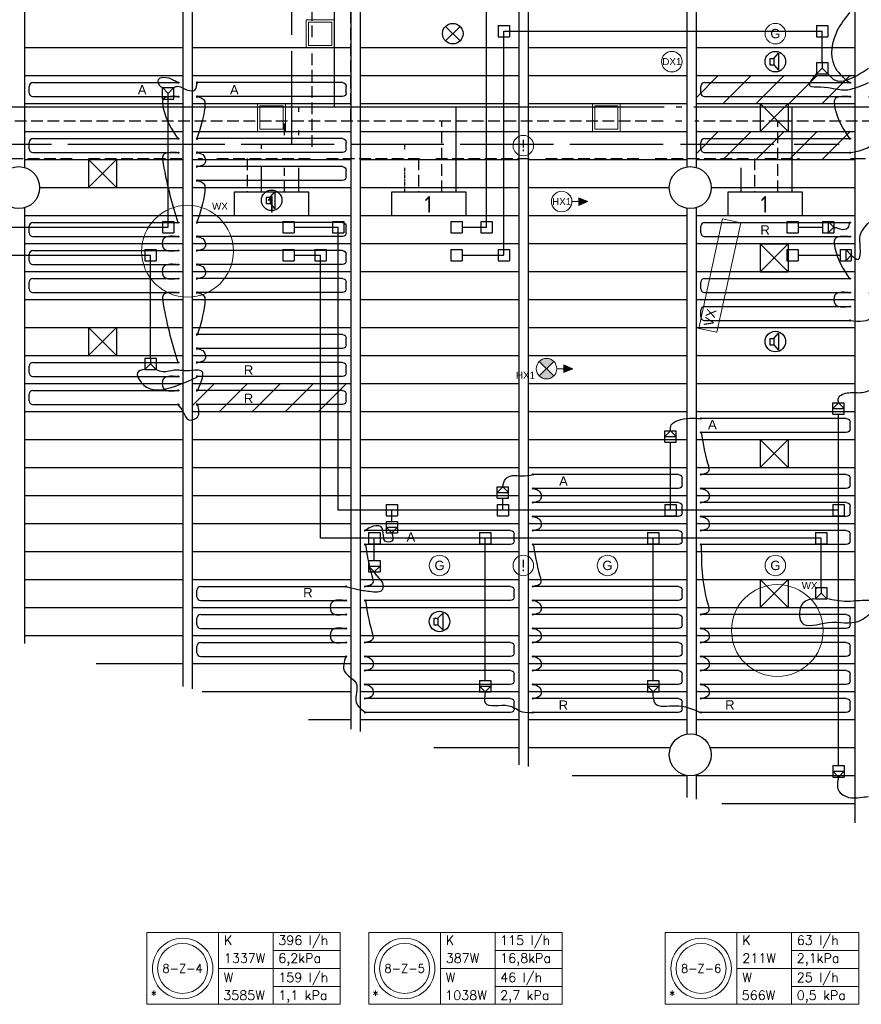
# Model space of a CAD drawing. Extents: x 2603 to 314299, y -540804 to -201914.
# Tile 5 of 15: x 151318 to 160339, y -287818 to -277266. Entities that reach past the tile are written whole.
import ezdxf
from ezdxf.enums import TextEntityAlignment as Align

# ---------------------------------------------------------------- set-up
doc = ezdxf.new("R2010")
doc.units = 0
doc.header["$LTSCALE"] = 25
for name, pattern in [('2322105', [47, 40, -7]), ('2322106', [47, 5, -2, 5, -2, 5, -2, 5, -2, 5, -2, 5, -7]), ('2322107', [2000, 1000, 1000]), ('2322108', [7, 5, -2]), ('DASHED', [0.75, 0.5, -0.25]), ('HIDDEN', [9.525, 6.35, -3.175])]:
    doc.linetypes.add(name, pattern=pattern)
for name, color, linetype in [('000Vermogens2', 7, 'CONTINUOUS'), ('60', 3, 'CONTINUOUS'), ('60-CV', 3, 'CONTINUOUS'), ('KP-achterhout', 1, 'CONTINUOUS'), ('KP-bandraster', 5, 'CONTINUOUS'), ('KP-koppelingen', 6, 'CONTINUOUS'), ('KP-leidingen(aanvoer)', 5, 'CONTINUOUS'), ('KP-leidingen(retour)', 1, 'CONTINUOUS'), ('KP-Lucht aanvoer', 6, 'CONTINUOUS'), ('KP-Melders', 3, 'CONTINUOUS'), ('KP-panelen', 1, 'CONTINUOUS'), ('KP-registers', 4, 'CONTINUOUS'), ('KP-slangen', 7, 'CONTINUOUS'), ('KP-tekst', 7, 'CONTINUOUS'), ('SYM-W', 7, 'CONTINUOUS'), ('WL5501--', 130, 'CONTINUOUS'), ('WL5501--_GKW-A', 4, 'CONTINUOUS'), ('WL5502--', 130, 'CONTINUOUS'), ('WL5502--_GKW-R', 4, 'HIDDEN'), ('WL561---_AANVOER', 10, 'CONTINUOUS'), ('WL561---_RETOUR', 10, 'CONTINUOUS')]:
    doc.layers.add(name, color=color, linetype=linetype)
for name, color, linetype, lineweight in [('KP-Lucht retour', 3, 'CONTINUOUS', 18), ('KP-Verlichting', 2, 'CONTINUOUS', 18), ('KP-voeding', 3, 'CONTINUOUS', 25)]:
    doc.layers.add(name, color=color, linetype=linetype, lineweight=lineweight)
doc.styles.add('arial', font='ARIAL.TTF')
doc.styles.add('Cofely vet', font='tahomabd.TTF')
doc.styles.add('ISO', font='ISO', dxfattribs={"height": 162})
doc.styles.add('VERWOL-1', font='ROMANS.SHX')

# ---------------------------------------------------------------- blocks, each defined once
blk = doc.blocks.new('Register A')
at = {"layer": 'KP-registers', "linetype": 'Continuous'}
for p, q in [((90, 225), (1644, 225)), ((50, 115), (50, 185)), ((90, 75), (1644, 75))]:
    blk.add_line(p, q, dxfattribs=at)
for centre in [(1650, 225), (1650, 75)]:
    blk.add_circle(centre, 6, dxfattribs=at)
for centre, start, end in [((90, 185), 90, 180), ((90, 115), 180, 270)]:
    blk.add_arc(centre, 40, start, end, dxfattribs=at)
blk = doc.blocks.new('A$C2CAE7ECD')
at = {"layer": '60', "color": 2, "linetype": 'Continuous'}
for points in [[(10003, -32208), (10942, -32208), (10942, -31958), (10003, -31958)], [(5348, -35014), (5598, -35014), (5598, -35814), (5348, -35814)], [(17593, -35014), (17843, -35014), (17843, -35814), (17593, -35814)]]:
    blk.add_lwpolyline(points, close=True, dxfattribs=at)
at = {"layer": '60-CV', "color": 2, "linetype": 'Continuous'}
for points in [[(17094, -34648), (17094, -34848), (16794, -34848), (16794, -34648)], [(17481, -34647), (17481, -34847), (17181, -34847), (17181, -34647)]]:
    blk.add_lwpolyline(points, close=True, dxfattribs=at)
at = {"layer": 'SYM-W', "color": 2, "linetype": 'Continuous'}
for p, q in [((5798, -36050), (5798, -36300)), ((6598, -36050), (5798, -36050)), ((6598, -36300), (6598, -36050)), ((10311, -36050), (9511, -36050)), ((9511, -36050), (9511, -36300)), ((10311, -36300), (10311, -36050)), ((11998, -36050), (11198, -36050)), ((11198, -36050), (11198, -36300)), ((11998, -36300), (11998, -36050)), ((15601, -36050), (14801, -36050)), ((14801, -36050), (14801, -36300)), ((15601, -36300), (15601, -36050)), ((17394, -36050), (16594, -36050)), ((16594, -36050), (16594, -36300)), ((17394, -36300), (17394, -36050)), ((5798, -36300), (6598, -36300)), ((9511, -36300), (10311, -36300)), ((11198, -36300), (11998, -36300)), ((14801, -36300), (15601, -36300)), ((16594, -36300), (17394, -36300))]:
    blk.add_line(p, q, dxfattribs=at)
blk.add_lwpolyline([(5798, -34850), (6598, -34850), (6598, -34600), (5798, -34600)], close=True, dxfattribs=at)
at = {"layer": 'WL5501--', "linetype": '2322105'}
for p, q in [((10128, -31084), (10128, -31958)), ((10128, -35539), (10128, -32212)), ((9437, -33235), (10128, -33235)), ((17263, -35539), (17263, -35389)), ((8728, -35539), (5598, -35539)), ((6087, -35539), (6087, -36050)), ((14109, -35539), (8717, -35539)), ((15296, -35539), (14246, -35539)), ((15997, -35539), (15513, -35539)), ((17593, -35539), (16548, -35539)), ((14940, -35789), (14940, -36050))]:
    blk.add_line(p, q, dxfattribs=at)
at = {"layer": 'WL5501--_GKW-A'}
for p, q in [((6308, -35539), (6308, -34850)), ((17263, -35039), (17263, -34850)), ((9800, -35539), (9800, -35583)), ((11337, -35539), (11277, -35539)), ((17133, -36050), (17133, -35539)), ((9800, -35782), (9800, -36050))]:
    blk.add_line(p, q, dxfattribs=at)
at = {"layer": 'WL5501--_GKW-A', "linetype": 'DASHED'}
for p, q in [((11337, -35539), (11337, -35589)), ((11337, -35789), (11337, -36050))]:
    blk.add_line(p, q, dxfattribs=at)
at = {"layer": 'WL5502--', "linetype": '2322106'}
for p, q in [((10344, -31958), (10344, -31084)), ((10344, -32212), (10344, -35689)), ((9436, -33427), (10039, -33427)), ((6458, -35689), (6458, -34850)), ((17413, -35039), (17413, -34850)), ((5598, -35689), (9170, -35689)), ((5937, -35689), (5937, -36050)), ((9324, -35689), (15571, -35689)), ((9650, -35689), (9650, -36050)), ((11487, -35689), (11487, -36050)), ((15090, -35689), (15090, -36050)), ((17283, -35689), (17283, -36050))]:
    blk.add_line(p, q, dxfattribs=at)
at = {"layer": 'WL5502--_GKW-R'}
blk.add_line((16118, -35689), (17593, -35689), dxfattribs=at)
at = {"layer": 'WL561---_AANVOER', "linetype": '2322107'}
for p, q in [((10587, -31069), (10587, -31958)), ((10587, -35139), (10587, -32212)), ((5908, -35139), (5908, -34850)), ((16863, -35139), (16863, -34850)), ((14119, -35139), (5598, -35139)), ((6487, -35139), (6487, -36050)), ((10200, -35139), (10200, -35189)), ((11887, -35139), (11887, -36050)), ((14310, -35139), (14248, -35139)), ((15827, -35139), (14437, -35139)), ((15490, -35139), (15490, -36050)), ((17593, -35139), (15732, -35139)), ((16733, -35139), (16733, -36050)), ((10200, -35389), (10200, -35439)), ((10200, -35789), (10200, -36050))]:
    blk.add_line(p, q, dxfattribs=at)
at = {"layer": 'WL561---_RETOUR', "linetype": '2322108'}
for p, q in [((10761, -31069), (10761, -31958)), ((10761, -35289), (10761, -32212)), ((6058, -34850), (6058, -35289)), ((17013, -34850), (17013, -35039)), ((17013, -35239), (17013, -35289)), ((14109, -35289), (5598, -35289)), ((6337, -36050), (6337, -35289)), ((10050, -35439), (10050, -35289)), ((11737, -36050), (11737, -35289)), ((14310, -35289), (14243, -35289)), ((15368, -35289), (14448, -35289)), ((17593, -35289), (15272, -35289)), ((15340, -36050), (15340, -35289)), ((16883, -35289), (16883, -36050)), ((10050, -36050), (10050, -35789))]:
    blk.add_line(p, q, dxfattribs=at)
at = {"layer": '60', "color": 1, "linetype": 'Continuous', "style": 'ISO'}
for s, p in [('A', (10422, -32176)), ('1', (6151, -34820)), ('1', (5442, -35495)), ('1', (17687, -35495)), ('1', (6151, -36270)), ('1', (9865, -36270)), ('1', (11551, -36270)), ('1', (15154, -36270)), ('3', (16948, -36270))]:
    blk.add_text(s, height=180, dxfattribs=at).set_placement(p)
at = {"layer": '60-CV', "color": 1, "linetype": 'Continuous', "style": 'ISO', "text_generation_flag": 2}
for p in [(16902, -34661), (17289, -34661)]:
    blk.add_text('O', height=180, rotation=180, dxfattribs=at).set_placement(p)

msp = doc.modelspace()

# ---------------------------------------------------------------- hatches: boundary and pattern name
at = {"layer": 'KP-achterhout', "linetype": 'Continuous'}
h = msp.add_hatch(dxfattribs=at)
h.set_pattern_fill('ANSI31', color=256, scale=2000, style=0)
h.set_pattern_definition([(45, (9000, -2700), (-176.7767, 176.7767), [])])
h.paths.add_polyline_path([(160268, -277865), (158568, -277865), (158568, -278165), (160268, -278165)])
h = msp.add_hatch(dxfattribs=at)
h.set_pattern_fill('ANSI31', color=256, scale=2000, style=0)
h.set_pattern_definition([(45, (9000, -3300), (-176.7767, 176.7767), [])])
h.paths.add_polyline_path([(160268, -278465), (158568, -278465), (158568, -278765), (160268, -278765)])
h = msp.add_hatch(dxfattribs=at)
h.set_pattern_fill('ANSI31', color=256, scale=2000, style=0)
h.set_pattern_definition([(45, (3600, -6000), (-176.7767, 176.7767), [])])
h.paths.add_polyline_path([(154868, -281165), (153168, -281165), (153168, -281465), (154868, -281465)])
at = {"layer": 'KP-Verlichting', "linetype": 'Continuous'}
h = msp.add_hatch(color=256, dxfattribs=at)
h.paths.add_polyline_path([(157409, -279215), (157312, -279215), (157312, -279258)])
h.paths.add_polyline_path([(157409, -279215), (157312, -279173), (157312, -279215)])
h = msp.add_hatch(color=256, dxfattribs=at)
h.paths.add_polyline_path([(156887, -280928), (156965, -281006), (157043, -280928, 0.414214)])
h.paths.add_polyline_path([(156887, -281084, 0.414214), (157043, -281084), (156965, -281006)])
h = msp.add_hatch(color=256, dxfattribs=at)
h.paths.add_polyline_path([(157247, -281006), (157149, -281006), (157149, -281048)])
h.paths.add_polyline_path([(157247, -281006), (157149, -280964), (157149, -281006)])

# ---------------------------------------------------------------- linework, layer by layer
at = {"layer": '000Vermogens2', "linetype": 'Continuous', "lineweight": 0}
for p, q in [((152680, -287050), (152680, -287818)), ((152680, -287050), (154753, -287050)), ((153448, -287050), (153448, -287818)), ((154033, -287434), (154033, -287050)), ((154753, -287050), (154753, -287818)), ((155060, -287050), (155060, -287818)), ((155060, -287050), (157133, -287050)), ((155828, -287050), (155828, -287818)), ((156413, -287434), (156413, -287050)), ((157133, -287050), (157133, -287818)), ((158238, -287050), (158238, -287818)), ((158238, -287050), (160311, -287050)), ((159006, -287050), (159006, -287818)), ((159591, -287434), (159591, -287050)), ((160311, -287050), (160311, -287818)), ((154033, -287242), (154753, -287242)), ((156413, -287242), (157133, -287242)), ((159591, -287242), (160311, -287242)), ((153448, -287434), (154753, -287434)), ((154033, -287434), (154033, -287818)), ((155828, -287434), (157133, -287434)), ((156413, -287434), (156413, -287818)), ((159006, -287434), (160311, -287434)), ((159591, -287434), (159591, -287818)), ((154033, -287626), (154753, -287626)), ((156413, -287626), (157133, -287626)), ((159591, -287626), (160311, -287626)), ((152680, -287818), (154753, -287818)), ((155060, -287818), (157133, -287818)), ((158238, -287818), (160311, -287818))]:
    msp.add_line(p, q, dxfattribs=at)
for centre, radius in [((153064, -287434), 324), ((155444, -287434), 324), ((158622, -287434), 324), ((153064, -287434), 268), ((155444, -287434), 268), ((158622, -287434), 268)]:
    msp.add_circle(centre, radius, dxfattribs=at)
at = {"layer": 'KP-bandraster', "linetype": 'Continuous'}
for p, q in [((151368, -274265), (151368, -278849)), ((153068, -274265), (153068, -284411)), ((153168, -274265), (153168, -284437)), ((154868, -274265), (154868, -284871)), ((154968, -274265), (154968, -284894)), ((156668, -274265), (156668, -285250)), ((156768, -274265), (156768, -285270)), ((158468, -274265), (158468, -278844)), ((158568, -274265), (158568, -278849)), ((160268, -274265), (160268, -285872)), ((151368, -279282), (151368, -283950)), ((158468, -279287), (158468, -284923)), ((158568, -279282), (158568, -284928)), ((158468, -285366), (158468, -285601)), ((158568, -285361), (158568, -285618))]:
    msp.add_line(p, q, dxfattribs=at)
for centre in [(151306, -279065), (158506, -279065), (158506, -285144)]:
    msp.add_circle(centre, 225, dxfattribs=at)
at = {"layer": 'KP-koppelingen', "linetype": 'Continuous'}
for p, q in [((156447, -277327), (156569, -277327)), ((156447, -277327), (156447, -277449)), ((156569, -277327), (156569, -277449)), ((159860, -277327), (159982, -277327)), ((159860, -277327), (159860, -277449)), ((159982, -277327), (159982, -277449)), ((156447, -277449), (156569, -277449)), ((159860, -277449), (159982, -277449)), ((159860, -277723), (159982, -277723)), ((159860, -277723), (159860, -277845)), ((159921, -277723), (159921, -277784)), ((159982, -277723), (159982, -277845)), ((159921, -277784), (159860, -277845)), ((159860, -277845), (159982, -277845)), ((159921, -277784), (159982, -277845)), ((152847, -278116), (152847, -277994)), ((152847, -277994), (152969, -277994)), ((152908, -278055), (152847, -277994)), ((152908, -278055), (152969, -277994)), ((152908, -278116), (152908, -278055)), ((152969, -278116), (152969, -277994)), ((152847, -278116), (152969, -278116)), ((152847, -279428), (152969, -279428)), ((152847, -279428), (152847, -279549)), ((152969, -279428), (152969, -279549)), ((154137, -279428), (154258, -279428)), ((154137, -279428), (154137, -279549)), ((154258, -279428), (154258, -279549)), ((154669, -279428), (154791, -279428)), ((154669, -279428), (154669, -279549)), ((154791, -279428), (154791, -279549)), ((155938, -279428), (156059, -279428)), ((155938, -279428), (155938, -279549)), ((156059, -279428), (156059, -279549)), ((156260, -279428), (156382, -279428)), ((156260, -279428), (156260, -279549)), ((156382, -279428), (156382, -279549)), ((159541, -279428), (159662, -279428)), ((159541, -279428), (159541, -279549)), ((159662, -279428), (159662, -279549)), ((159924, -279428), (160045, -279428)), ((159924, -279428), (159924, -279549)), ((159984, -279428), (159984, -279549)), ((160045, -279489), (159984, -279428)), ((160045, -279428), (160045, -279549)), ((159984, -279549), (160045, -279489)), ((152847, -279549), (152969, -279549)), ((154137, -279549), (154258, -279549)), ((154669, -279549), (154791, -279549)), ((155938, -279549), (156059, -279549)), ((156260, -279549), (156382, -279549)), ((159541, -279549), (159662, -279549)), ((159924, -279549), (160045, -279549)), ((152660, -279727), (152782, -279727)), ((152660, -279727), (152660, -279849)), ((152782, -279727), (152782, -279849)), ((154137, -279727), (154258, -279727)), ((154137, -279727), (154137, -279849)), ((154258, -279727), (154258, -279849)), ((154482, -279727), (154603, -279727)), ((154482, -279727), (154482, -279849)), ((154603, -279727), (154603, -279849)), ((155938, -279727), (156059, -279727)), ((155938, -279727), (155938, -279849)), ((156059, -279727), (156059, -279849)), ((156447, -279727), (156569, -279727)), ((156447, -279727), (156447, -279849)), ((156569, -279727), (156569, -279849)), ((159541, -279727), (159662, -279727)), ((159541, -279727), (159541, -279849)), ((159662, -279727), (159662, -279849)), ((160111, -279727), (160232, -279727)), ((160111, -279727), (160111, -279849)), ((160172, -279727), (160172, -279849)), ((160232, -279788), (160172, -279727)), ((160232, -279727), (160232, -279849)), ((152660, -279849), (152782, -279849)), ((154137, -279849), (154258, -279849)), ((154482, -279849), (154603, -279849)), ((155938, -279849), (156059, -279849)), ((156447, -279849), (156569, -279849)), ((159541, -279849), (159662, -279849)), ((160111, -279849), (160232, -279849)), ((160172, -279849), (160232, -279788)), ((152660, -280893), (152782, -280893)), ((152660, -280893), (152660, -281014)), ((152721, -280893), (152721, -280954)), ((152782, -280893), (152782, -281014)), ((152721, -280954), (152660, -281014)), ((152660, -281014), (152782, -281014)), ((152721, -280954), (152782, -281014)), ((160034, -281493), (160034, -281372)), ((160034, -281372), (160156, -281372)), ((160095, -281372), (160034, -281432)), ((160034, -281432), (160156, -281432)), ((160156, -281432), (160095, -281372)), ((160156, -281493), (160156, -281372)), ((160034, -281493), (160156, -281493)), ((158234, -281793), (158234, -281672)), ((158234, -281672), (158356, -281672)), ((158295, -281672), (158234, -281732)), ((158234, -281732), (158356, -281732)), ((158356, -281732), (158295, -281672)), ((158356, -281793), (158356, -281672)), ((158234, -281793), (158356, -281793)), ((156434, -282393), (156434, -282272)), ((156434, -282272), (156556, -282272)), ((156495, -282272), (156434, -282332)), ((156556, -282332), (156495, -282272)), ((156556, -282393), (156556, -282272)), ((156434, -282332), (156556, -282332)), ((155246, -282461), (155367, -282461)), ((155246, -282461), (155246, -282583)), ((155367, -282461), (155367, -282583)), ((156434, -282393), (156556, -282393)), ((156434, -282461), (156556, -282461)), ((156434, -282461), (156434, -282583)), ((156556, -282461), (156556, -282583)), ((158234, -282461), (158356, -282461)), ((158234, -282461), (158234, -282583)), ((158356, -282461), (158356, -282583)), ((160034, -282461), (160156, -282461)), ((160034, -282461), (160034, -282583)), ((160156, -282461), (160156, -282583)), ((155246, -282583), (155367, -282583)), ((156434, -282583), (156556, -282583)), ((158234, -282583), (158356, -282583)), ((160034, -282583), (160156, -282583)), ((155246, -282642), (155367, -282642)), ((155246, -282642), (155246, -282764)), ((155367, -282642), (155367, -282764)), ((155058, -282760), (155180, -282760)), ((155058, -282760), (155058, -282882)), ((155180, -282760), (155180, -282882)), ((155246, -282703), (155367, -282703)), ((155306, -282764), (155246, -282703)), ((155246, -282764), (155367, -282764)), ((155367, -282703), (155306, -282764)), ((156247, -282760), (156368, -282760)), ((156247, -282760), (156247, -282882)), ((156368, -282760), (156368, -282882)), ((158047, -282760), (158168, -282760)), ((158047, -282760), (158047, -282882)), ((158168, -282760), (158168, -282882)), ((159847, -282760), (159968, -282760)), ((159847, -282760), (159847, -282882)), ((159968, -282760), (159968, -282882)), ((155058, -282882), (155180, -282882)), ((156247, -282882), (156368, -282882)), ((158047, -282882), (158168, -282882)), ((159847, -282882), (159968, -282882)), ((155058, -283062), (155180, -283062)), ((155058, -283062), (155058, -283184)), ((155058, -283123), (155180, -283123)), ((155119, -283184), (155058, -283123)), ((155180, -283123), (155119, -283184)), ((155180, -283062), (155180, -283184)), ((155058, -283184), (155180, -283184)), ((159847, -283351), (159968, -283351)), ((159847, -283351), (159847, -283472)), ((159908, -283411), (159847, -283472)), ((159908, -283351), (159908, -283411)), ((159908, -283411), (159968, -283472)), ((159968, -283351), (159968, -283472)), ((159847, -283472), (159968, -283472)), ((156247, -284346), (156368, -284346)), ((156247, -284346), (156247, -284468)), ((156368, -284346), (156368, -284468)), ((158047, -284346), (158168, -284346)), ((158047, -284346), (158047, -284468)), ((158168, -284346), (158168, -284468)), ((156247, -284407), (156368, -284407)), ((156308, -284468), (156247, -284407)), ((156247, -284468), (156368, -284468)), ((156368, -284407), (156308, -284468)), ((158047, -284407), (158168, -284407)), ((158108, -284468), (158047, -284407)), ((158047, -284468), (158168, -284468)), ((158168, -284407), (158108, -284468)), ((160034, -285260), (160156, -285260)), ((160034, -285260), (160034, -285382)), ((160034, -285321), (160156, -285321)), ((160095, -285382), (160034, -285321)), ((160156, -285321), (160095, -285382)), ((160156, -285260), (160156, -285382)), ((160034, -285382), (160156, -285382))]:
    msp.add_line(p, q, dxfattribs=at)
at = {"layer": 'KP-leidingen(aanvoer)', "linetype": 'Continuous'}
for p, q in [((156321, -279489), (156321, -277089)), ((152908, -279489), (152908, -278116)), ((150476, -279489), (152908, -279489)), ((154258, -279489), (154730, -279489)), ((154730, -282522), (154730, -279489)), ((156059, -279489), (156321, -279489)), ((159662, -279788), (160111, -279788)), ((160095, -285260), (160095, -281493)), ((158295, -282522), (158295, -281793)), ((156495, -282522), (156495, -282393)), ((160095, -282522), (154730, -282522)), ((155306, -282642), (155306, -282522))]:
    msp.add_line(p, q, dxfattribs=at)
at = {"layer": 'KP-leidingen(retour)', "linetype": 'Continuous'}
for p, q in [((156508, -279788), (156508, -277388)), ((156508, -277388), (159921, -277388)), ((159921, -277723), (159921, -277388)), ((159662, -279489), (159924, -279489)), ((150476, -279788), (152721, -279788)), ((152721, -280893), (152721, -279788)), ((154258, -279788), (154543, -279788)), ((154543, -282821), (154543, -279788)), ((156059, -279788), (156508, -279788)), ((159908, -282821), (154543, -282821)), ((155119, -283062), (155119, -282821)), ((156308, -284346), (156308, -282821)), ((158108, -284346), (158108, -282821)), ((159908, -283351), (159908, -282821))]:
    msp.add_line(p, q, dxfattribs=at)
at = {"layer": 'KP-Lucht aanvoer', "linetype": 'Continuous'}
for p, q in [((159256, -278165), (159256, -278465)), ((159256, -278165), (159556, -278165)), ((159556, -278165), (159256, -278465)), ((159556, -278465), (159256, -278165)), ((159556, -278165), (159556, -278465)), ((159256, -278465), (159556, -278465)), ((152056, -278765), (152056, -279065)), ((152056, -278765), (152356, -278765)), ((152356, -278765), (152056, -279065)), ((152356, -279065), (152056, -278765)), ((152356, -278765), (152356, -279065)), ((152056, -279065), (152356, -279065)), ((159256, -279669), (159256, -279969)), ((159256, -279669), (159556, -279669)), ((159556, -279669), (159256, -279969)), ((159556, -279969), (159256, -279669)), ((159556, -279669), (159556, -279969)), ((159256, -279969), (159556, -279969)), ((152056, -280565), (152056, -280865)), ((152056, -280565), (152356, -280565)), ((152356, -280565), (152056, -280865)), ((152356, -280865), (152056, -280565)), ((152356, -280565), (152356, -280865)), ((152056, -280865), (152356, -280865)), ((159256, -281765), (159256, -282065)), ((159256, -281765), (159556, -281765)), ((159556, -281765), (159256, -282065)), ((159556, -282065), (159256, -281765)), ((159556, -281765), (159556, -282065)), ((159256, -282065), (159556, -282065)), ((159256, -283266), (159256, -283566)), ((159256, -283266), (159556, -283266)), ((159556, -283266), (159256, -283566)), ((159556, -283566), (159256, -283266)), ((159556, -283266), (159556, -283566)), ((159256, -283566), (159556, -283566))]:
    msp.add_line(p, q, dxfattribs=at)
at = {"layer": 'KP-Lucht retour', "linetype": 'Continuous'}
for p, q in [((154389, -277266), (154689, -277266)), ((154389, -277266), (154389, -277566)), ((154414, -277291), (154414, -277541)), ((154414, -277291), (154664, -277291)), ((154664, -277291), (154664, -277541)), ((154689, -277266), (154689, -277566)), ((154389, -277566), (154689, -277566)), ((154414, -277541), (154664, -277541)), ((153867, -278165), (154167, -278165)), ((153867, -278165), (153867, -278465)), ((153892, -278190), (153892, -278440)), ((153892, -278190), (154142, -278190)), ((154142, -278190), (154142, -278440)), ((154167, -278165), (154167, -278465)), ((157456, -278165), (157756, -278165)), ((157456, -278165), (157456, -278465)), ((157481, -278190), (157481, -278440)), ((157481, -278190), (157731, -278190)), ((157731, -278190), (157731, -278440)), ((157756, -278165), (157756, -278465)), ((153867, -278465), (154167, -278465)), ((153892, -278440), (154142, -278440)), ((157456, -278465), (157756, -278465)), ((157481, -278440), (157731, -278440))]:
    msp.add_line(p, q, dxfattribs=at)
at = {"layer": 'KP-Melders', "linetype": 'Continuous'}
for p, q in [((155882, -277492), (156038, -277337)), ((155882, -277337), (156038, -277492)), ((159401, -277681), (159453, -277626)), ((159453, -277626), (159453, -277806)), ((159358, -277681), (159401, -277681)), ((159358, -277681), (159358, -277751)), ((159401, -277681), (159401, -277751)), ((159358, -277751), (159401, -277751)), ((159358, -277751), (159401, -277751)), ((159401, -277751), (159453, -277806)), ((154001, -279167), (154053, -279112)), ((154053, -279112), (154053, -279292)), ((153958, -279167), (154001, -279167)), ((153958, -279167), (153958, -279237)), ((154001, -279167), (154001, -279237)), ((153958, -279237), (154001, -279237)), ((153958, -279237), (154001, -279237)), ((154001, -279237), (154053, -279292)), ((159358, -280681), (159401, -280681)), ((159358, -280681), (159358, -280751)), ((159401, -280681), (159453, -280626)), ((159401, -280681), (159401, -280751)), ((159453, -280626), (159453, -280806)), ((159358, -280751), (159401, -280751)), ((159358, -280751), (159401, -280751)), ((159401, -280751), (159453, -280806)), ((155801, -283681), (155853, -283626)), ((155853, -283626), (155853, -283806)), ((155758, -283681), (155801, -283681)), ((155758, -283681), (155758, -283751)), ((155758, -283751), (155801, -283751)), ((155758, -283751), (155801, -283751)), ((155801, -283681), (155801, -283751)), ((155801, -283751), (155853, -283806))]:
    msp.add_line(p, q, dxfattribs=at)
for centre in [(155960, -277415), (159418, -277715), (154018, -279201), (159418, -280715), (155818, -283715)]:
    msp.add_circle(centre, 110, dxfattribs=at)
at = {"layer": 'KP-panelen', "linetype": 'Continuous'}
for p, q in [((151368, -277565), (153068, -277565)), ((153168, -277565), (154868, -277565)), ((154968, -277565), (156668, -277565)), ((156768, -277565), (158468, -277565)), ((158568, -277565), (160268, -277565)), ((151368, -277865), (153068, -277865)), ((153168, -277865), (154868, -277865)), ((154968, -277865), (156668, -277865)), ((156768, -277865), (158468, -277865)), ((158568, -277865), (160268, -277865)), ((151368, -278165), (153068, -278165)), ((153168, -278165), (154868, -278165)), ((154968, -278165), (156668, -278165)), ((156768, -278165), (158468, -278165)), ((158568, -278165), (160268, -278165)), ((151368, -278465), (153068, -278465)), ((153168, -278465), (154868, -278465)), ((154968, -278465), (156668, -278465)), ((156768, -278465), (158468, -278465)), ((158568, -278465), (160268, -278465)), ((151368, -278765), (153068, -278765)), ((153168, -278765), (154868, -278765)), ((154968, -278765), (156668, -278765)), ((156768, -278765), (158468, -278765)), ((158568, -278765), (160268, -278765)), ((151531, -279065), (153068, -279065)), ((153168, -279065), (154868, -279065)), ((154968, -279065), (156668, -279065)), ((156768, -279065), (158281, -279065)), ((158731, -279065), (160268, -279065)), ((151368, -279365), (153068, -279365)), ((153168, -279365), (154868, -279365)), ((154968, -279365), (156668, -279365)), ((156768, -279365), (158468, -279365)), ((158568, -279365), (160268, -279365)), ((151368, -279665), (153068, -279665)), ((153168, -279665), (154868, -279665)), ((154968, -279665), (156668, -279665)), ((156768, -279665), (158468, -279665)), ((158568, -279665), (160268, -279665)), ((151368, -279965), (153068, -279965)), ((153168, -279965), (154868, -279965)), ((154968, -279965), (156668, -279965)), ((156768, -279965), (158468, -279965)), ((158568, -279965), (160268, -279965)), ((151368, -280265), (153068, -280265)), ((153168, -280265), (154868, -280265)), ((154968, -280265), (156668, -280265)), ((156768, -280265), (158468, -280265)), ((158568, -280265), (160268, -280265)), ((151368, -280565), (153068, -280565)), ((153168, -280565), (154868, -280565)), ((154968, -280565), (156668, -280565)), ((156768, -280565), (158468, -280565)), ((158568, -280565), (160268, -280565)), ((151368, -280865), (153068, -280865)), ((153168, -280865), (154868, -280865)), ((154968, -280865), (156668, -280865)), ((156768, -280865), (158468, -280865)), ((158568, -280865), (160268, -280865)), ((151368, -281165), (153068, -281165)), ((153168, -281165), (154868, -281165)), ((154968, -281165), (156668, -281165)), ((156768, -281165), (158468, -281165)), ((158568, -281165), (160268, -281165)), ((151368, -281465), (153068, -281465)), ((153168, -281465), (154868, -281465)), ((154968, -281465), (156668, -281465)), ((156768, -281465), (158468, -281465)), ((158568, -281465), (160268, -281465)), ((151368, -281765), (153068, -281765)), ((153168, -281765), (154868, -281765)), ((154968, -281765), (156668, -281765)), ((156768, -281765), (158468, -281765)), ((158568, -281765), (160268, -281765)), ((151368, -282065), (153068, -282065)), ((153168, -282065), (154868, -282065)), ((154968, -282065), (156668, -282065)), ((156768, -282065), (158468, -282065)), ((158568, -282065), (160268, -282065)), ((151368, -282365), (153068, -282365)), ((153168, -282365), (154868, -282365)), ((154968, -282365), (156668, -282365)), ((156768, -282365), (158468, -282365)), ((158568, -282365), (160268, -282365)), ((151368, -282665), (153068, -282665)), ((153168, -282665), (154868, -282665)), ((154968, -282665), (156668, -282665)), ((156768, -282665), (158468, -282665)), ((158568, -282665), (160268, -282665)), ((151368, -282965), (153068, -282965)), ((153168, -282965), (154868, -282965)), ((154968, -282965), (156668, -282965)), ((156768, -282965), (158468, -282965)), ((158568, -282965), (160268, -282965)), ((151368, -283265), (153068, -283265)), ((153168, -283265), (154868, -283265)), ((154968, -283265), (156668, -283265)), ((156768, -283265), (158468, -283265)), ((158568, -283265), (160268, -283265)), ((151368, -283565), (153068, -283565)), ((153168, -283565), (154868, -283565)), ((154968, -283565), (156668, -283565)), ((156768, -283565), (158468, -283565)), ((158568, -283565), (160268, -283565)), ((151368, -283865), (153068, -283865)), ((153168, -283865), (154868, -283865)), ((154968, -283865), (156668, -283865)), ((156768, -283865), (158468, -283865)), ((158568, -283865), (160268, -283865)), ((152137, -284165), (153068, -284165)), ((153168, -284165), (154868, -284165)), ((153168, -284165), (154868, -284165)), ((154968, -284165), (156668, -284165)), ((156768, -284165), (158468, -284165)), ((158568, -284165), (160268, -284165)), ((153275, -284465), (154868, -284465)), ((154968, -284465), (156668, -284465)), ((156768, -284465), (158468, -284465)), ((158568, -284465), (160268, -284465)), ((154415, -284765), (154868, -284765)), ((154968, -284765), (156668, -284765)), ((156768, -284765), (158468, -284765)), ((158568, -284765), (160268, -284765)), ((155756, -285065), (156668, -285065)), ((156768, -285065), (158295, -285065)), ((158717, -285065), (160268, -285065)), ((157240, -285365), (158465, -285365)), ((158568, -285365), (160268, -285365)), ((158843, -285665), (160268, -285665))]:
    msp.add_line(p, q, dxfattribs=at)
at = {"layer": 'KP-slangen', "linetype": 'Continuous'}
for points in [[(160212, -277190), (160081, -277382), (160048, -277758), (160212, -277940)], [(159863, -277839), (159788, -277975), (159902, -277986), (160194, -278016), (160305, -277986), (160416, -277939)], [(159980, -277844), (160052, -277911), (160319, -277847), (160418, -277786)], [(152847, -277994), (152818, -277971), (152806, -277906), (152916, -277890), (152967, -277912), (153018, -277940)], [(152969, -277994), (152998, -277980), (153117, -278020), (153199, -278014), (153218, -277940)], [(152998, -278090), (152856, -278119), (152856, -278212), (153012, -278540)], [(152998, -278090), (152856, -278119), (152856, -278212), (153012, -278540)], [(153224, -278090), (153293, -278125), (153301, -278207), (153218, -278534)], [(160198, -278090), (160056, -278119), (160056, -278212), (160212, -278540)], [(160212, -278690), (160452, -278603), (160484, -278253), (160424, -278090)], [(152998, -278690), (152856, -278719), (152856, -278812), (153012, -279440)], [(152998, -278690), (152856, -278719), (152856, -278812), (153012, -279440)], [(153224, -278690), (153293, -278725), (153301, -278807), (153224, -278840)], [(153224, -278990), (153293, -279025), (153301, -279107), (153218, -279434)], [(160046, -279490), (160080, -279496), (160110, -279508), (160199, -279493), (160214, -279438)], [(160232, -279788), (160306, -279836), (160328, -279707), (160328, -279576), (160420, -279438)], [(152998, -279590), (152856, -279619), (152856, -279712), (152998, -279740)], [(153224, -279590), (153293, -279625), (153301, -279707), (153224, -279740)], [(160198, -279590), (160056, -279619), (160056, -279712), (160212, -280040)], [(152998, -279890), (152856, -279919), (152856, -280012), (152998, -280040)], [(153224, -279890), (153293, -279925), (153301, -280007), (153224, -280040)], [(152998, -280190), (152856, -280219), (152856, -280312), (153012, -280940)], [(152998, -280190), (152856, -280219), (152856, -280312), (153012, -280940)], [(153224, -280190), (153293, -280225), (153301, -280307), (153224, -280640)], [(160198, -280190), (160056, -280219), (160056, -280312), (160198, -280340)], [(160212, -280490), (160464, -280442), (160485, -280335), (160424, -280190)], [(153224, -280790), (153293, -280825), (153301, -280907), (153224, -280940)], [(152660, -281014), (152580, -281051), (152599, -281122), (153218, -281096)], [(152782, -281014), (152854, -281035), (152975, -281019), (153118, -281025), (153260, -281027), (153224, -281240)], [(152998, -281090), (152856, -281119), (152856, -281212), (152998, -281240)], [(160095, -281372), (160095, -281321), (160206, -281263), (160345, -281261), (160424, -281240)], [(153012, -281390), (153068, -281465), (153131, -281553), (153222, -281526), (153224, -281390)], [(158294, -281673), (158302, -281609), (158374, -281560), (158622, -281540)], [(158624, -281690), (158693, -282025), (158701, -282107), (158624, -282140)], [(156497, -282273), (156528, -282185), (156595, -282152), (156701, -282154), (156819, -282141)], [(156824, -282290), (156893, -282325), (156901, -282407), (156824, -282440)], [(158624, -282290), (158693, -282325), (158701, -282407), (158624, -282440)], [(156824, -282590), (156893, -282625), (156901, -282707), (156824, -282740)], [(158624, -282590), (158693, -282625), (158701, -282707), (158624, -282740)], [(155306, -282764), (155306, -282855), (155236, -282855), (155218, -282801), (155187, -282697), (155083, -282705), (155019, -282741)], [(155024, -282890), (155093, -283225), (155101, -283307), (155024, -283340)], [(155024, -282890), (155093, -283225), (155101, -283307), (155024, -283340)], [(156824, -282890), (156893, -283225), (156901, -283307), (156824, -283340)], [(158624, -282890), (158693, -283525), (158701, -283607), (158624, -283640)], [(154812, -283340), (154931, -283369), (155068, -283392), (155210, -283369), (155210, -283302), (155153, -283230), (155119, -283184)], [(154798, -283490), (154656, -283519), (154656, -283612), (154798, -283640)], [(155024, -283490), (155093, -283825), (155101, -283907), (155024, -283940)], [(156824, -283490), (156893, -283525), (156901, -283607), (156824, -283640)], [(159847, -283472), (159713, -283518), (159701, -283727), (159984, -283727), (160313, -283711), (160424, -283640)], [(160424, -283490), (160321, -283493), (160185, -283501), (159968, -283472)], [(154798, -283790), (154656, -283819), (154656, -283912), (154798, -283940)], [(156824, -283790), (156893, -283825), (156901, -283907), (156824, -283940)], [(158624, -283790), (158693, -283825), (158701, -283907), (158624, -283940)], [(154812, -284090), (154801, -284252), (154924, -284378), (154924, -284581), (155024, -284690)], [(155024, -284090), (155093, -284125), (155101, -284207), (155024, -284240)], [(156824, -284090), (156893, -284125), (156901, -284207), (156824, -284240)], [(158624, -284090), (158693, -284125), (158701, -284207), (158624, -284240)], [(155024, -284390), (155093, -284425), (155101, -284507), (155024, -284540)], [(156824, -284390), (156893, -284425), (156901, -284507), (156824, -284540)], [(158624, -284390), (158693, -284425), (158701, -284507), (158624, -284540)], [(156308, -284468), (156308, -284588), (156559, -284618), (156705, -284682), (156824, -284690)], [(158105, -284465), (158129, -284594), (158345, -284618), (158612, -284690)], [(160095, -285382), (160095, -285524), (160203, -285600), (160323, -285602), (160418, -285590)]]:
    msp.add_spline(points, degree=3, dxfattribs=at)
at = {"layer": 'KP-Verlichting', "linetype": 'Continuous'}
for p, q in [((157237, -279215), (157409, -279215)), ((157409, -279215), (157312, -279173)), ((157312, -279173), (157312, -279258)), ((157409, -279215), (157312, -279258)), ((158596, -280574), (158852, -279401)), ((158852, -279401), (159048, -279444)), ((158791, -280616), (159048, -279444)), ((158596, -280574), (158791, -280616)), ((157043, -281084), (156887, -280928)), ((156887, -281084), (157043, -280928)), ((157075, -281006), (157247, -281006)), ((157247, -281006), (157149, -280964)), ((157149, -280964), (157149, -281048)), ((157247, -281006), (157149, -281048))]:
    msp.add_line(p, q, dxfattribs=at)
for centre, radius in [((159418, -277415), 110), ((158308, -277715), 110), ((156716, -278615), 110), ((157127, -279215), 110), ((153117, -279747), 492), ((156965, -281006), 110), ((156965, -281006), 110), ((155818, -283115), 110), ((156716, -283115), 110), ((157618, -283115), 110), ((159418, -283115), 110), ((159439, -283812), 492)]:
    msp.add_circle(centre, radius, dxfattribs=at)

# ---------------------------------------------------------------- block references
at = {"layer": 'KP-registers', "linetype": 'Continuous'}
for p in [(151368, -278165), (158568, -278165), (151368, -278765), (158568, -278765), (151368, -279665), (158568, -279665), (151368, -279965), (151368, -280265), (158568, -280265), (158568, -280565), (151368, -281165), (151368, -281465), (153168, -283565), (153168, -283865), (153168, -284165)]:
    msp.add_blockref('Register A', p, dxfattribs=at)
at = {"layer": 'KP-registers', "linetype": 'Continuous', "xscale": -1}
for p in [(154868, -278165), (154868, -278765), (154868, -279065), (154868, -279665), (154868, -279965), (154868, -280265), (154868, -280865), (154868, -281165), (154868, -281465), (160268, -281765), (158468, -282365), (160268, -282365), (158468, -282665), (160268, -282665), (156668, -282965), (158468, -282965), (160268, -282965), (156668, -283565), (158468, -283565), (158468, -283865), (160268, -283865), (156668, -284165), (158468, -284165), (160268, -284165), (156668, -284465), (158468, -284465), (160268, -284465), (156668, -284765), (158468, -284765), (160268, -284765)]:
    msp.add_blockref('Register A', p, dxfattribs=at)
at = {"layer": 'KP-voeding', "linetype": 'Continuous'}
msp.add_blockref('A$C2CAE7ECD', (144106, -243065), dxfattribs=at)

# ---------------------------------------------------------------- texts
at = {"layer": '000Vermogens2', "linetype": 'Continuous', "lineweight": 0, "style": 'VERWOL-1'}
for s, p in [('K', (153506, -287182)), ('396 l/h', (154090, -287182)), ('K', (155885, -287182)), ('115 l/h', (156469, -287182)), ('K', (159064, -287182)), ('63 l/h', (159647, -287182)), ('1337W', (153506, -287374)), ('6,2kPa', (154090, -287374)), ('387W', (155885, -287374)), ('16,8kPa', (156469, -287374)), ('211W', (159064, -287374)), ('2,1kPa', (159647, -287374)), ('W', (153506, -287579)), ('159 l/h', (154090, -287579)), ('W', (155885, -287579)), ('46 l/h', (156469, -287579)), ('W', (159064, -287579)), ('25 l/h', (159647, -287579)), ('*', (152720, -287771)), ('1,1 kPa', (154090, -287771)), ('*', (155099, -287771)), ('2,7 kPa', (156469, -287771)), ('*', (158278, -287771)), ('0,5 kPa', (159647, -287771)), ('3585W', (153500, -287771)), ('1038W', (155879, -287771)), ('566W', (159057, -287771))]:
    msp.add_text(s, height=100, dxfattribs=at).set_placement(p)
for s, p in [('8-Z-4', (153064, -287434)), ('8-Z-5', (155444, -287434)), ('8-Z-6', (158622, -287434))]:
    msp.add_text(s, height=90, dxfattribs=at).set_placement(p, align=Align.MIDDLE_CENTER)
at = {"layer": 'KP-tekst', "linetype": 'Continuous', "char_height": 100, "attachment_point": 5, "style": 'arial'}
for s, insert in [('\\A1;A', (152630, -278017)), ('\\A1;A', (153618, -278017)), ('\\A1;R', (159308, -279519)), ('\\A1;R', (153771, -281020)), ('\\A1;R', (153771, -281324)), ('\\A1;A', (158743, -281605)), ('\\A1;A', (157146, -282211)), ('\\A1;A', (155511, -282811)), ('\\A1;R', (154407, -283405)), ('\\A1;R', (157146, -284611)), ('\\A1;R', (158930, -284609))]:
    msp.add_mtext(s, dxfattribs=dict(at, insert=insert))
at = {"layer": 'KP-Verlichting', "linetype": 'Continuous', "attachment_point": 5}
for s, insert, char_height, style in [('\\A1;G', (159418, -277415), 100, 'arial'), ('\\A1;DX1', (158308, -277715), 75, 'arial'), ('\\A1;!', (156716, -278615), 125, 'Cofely vet'), ('\\A1;HX1', (157127, -279215), 75, 'arial'), ('\\A1;WX', (153464, -279265), 75, 'arial'), ('\\A1;HX1', (156739, -281076), 75, 'arial'), ('\\A1;G', (155818, -283115), 100, 'arial'), ('\\A1;!', (156716, -283115), 125, 'Cofely vet'), ('\\A1;G', (157618, -283115), 100, 'arial'), ('\\A1;G', (159418, -283115), 100, 'arial'), ('\\A1;WX', (159785, -283330), 75, 'arial')]:
    msp.add_mtext(s, dxfattribs=dict(at, insert=insert, char_height=char_height, style=style))
at = {"layer": 'KP-Verlichting', "linetype": 'Continuous', "insert": (158718, -280458), "char_height": 100, "attachment_point": 5, "rotation": 77.6655, "style": 'arial'}
msp.add_mtext('\\A1;VX', dxfattribs=at)

doc.saveas('drawing.dxf')
